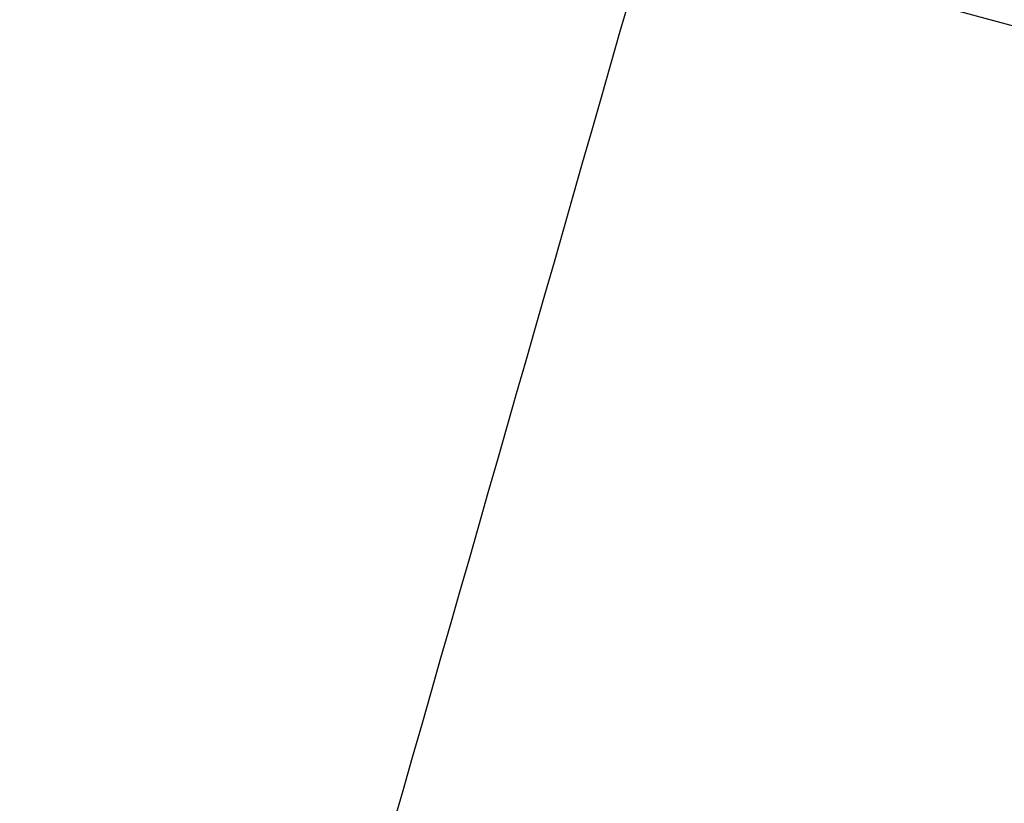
# Model space of a CAD drawing. Header units: millimetres. Extents: x 397 to 647, y -125 to 125.
# Tile 32 of 256: x 506.55 to 508.8, y -50.09 to -48.3. Entities that reach past the tile are written whole.
import ezdxf

# ---------------------------------------------------------------- set-up
doc = ezdxf.new("R2010")
doc.units = ezdxf.units.MM
doc.layers.add('Default', color=7, linetype='Continuous')

msp = doc.modelspace()

# ---------------------------------------------------------------- linework, layer by layer
at = {"layer": 'Default', "extrusion": (0, 0, -1)}
msp.add_circle((-521.7505, 0), 50, dxfattribs=at)
at = {"layer": 'Default'}
for points in [[(495.0606, -93.2543, 120), (495.0507, -93.289, 117.8526), (494.9394, -93.6778, 114.6912), (494.6673, -94.6286, 110.6341), (494.3241, -95.8275, 106.6141), (493.8026, -97.6499, 101.7525), (493.1087, -100.0742, 96.1204), (492.4179, -102.488, 90.6927), (491.7985, -104.6521, 85.5232), (491.3961, -106.058, 81.5177), (491.1694, -106.85, 78.5734), (491.0905, -107.1258, 77.2039), (490.9909, -107.4736, 75.0611), (490.9344, -107.6711, 72.1962), (491.0645, -107.2165, 68.0388), (491.4034, -106.0323, 63.8607), (491.9567, -104.0994, 59.5882), (492.7239, -101.4186, 55.2206), (493.6944, -98.0279, 50.7886), (494.8491, -93.9934, 46.3261), (496.6027, -87.8661, 40.3681), (499.1319, -79.0291, 32.9499), (502.4939, -67.2823, 24.122), (505.7635, -55.8584, 15.8451), (507.8279, -48.6456, 10.4528), (508.7302, -45.4928, 8)], [(508.5883, -96.1014, 120), (508.5834, -96.1371, 117.8526), (508.5285, -96.5378, 114.6912), (508.3943, -97.5177, 110.6341), (508.2251, -98.7531, 106.6141), (507.9679, -100.6311, 101.7525), (507.6257, -103.1295, 96.1204), (507.285, -105.6169, 90.6927), (506.9796, -107.8472, 85.5232), (506.7811, -109.296, 81.5177), (506.6693, -110.1121, 78.5734), (506.6304, -110.3964, 77.2039), (506.5813, -110.7548, 75.0611), (506.5535, -110.9583, 72.1962), (506.6176, -110.4899, 68.0388), (506.7847, -109.2695, 63.8607), (507.0576, -107.2775, 59.5882), (507.4359, -104.515, 55.2206), (507.9145, -101.0207, 50.7886), (508.484, -96.8631, 46.3261), (509.3488, -90.5487, 40.3681), (510.5961, -81.4419, 32.9499), (512.2541, -69.3364, 24.122), (513.8665, -57.5638, 15.8451), (514.8845, -50.1307, 10.4528), (515.3295, -46.8817, 8)]]:
    msp.add_open_spline(points, degree=3, knots=[-0.156287, -0.156287, -0.156287, -0.156287, 5.391708, 8.259528, 11.127349, 16.862989, 22.598629, 28.334269, 34.06991, 39.80555, 42.67337, 45.54119, 45.54119, 52.045095, 58.549, 65.052905, 71.55681, 78.060716, 84.564621, 91.068526, 97.572431, 110.580241, 123.588051, 136.595861, 147.239569, 147.239569, 147.239569, 147.239569], dxfattribs=at)

doc.saveas('drawing.dxf')
